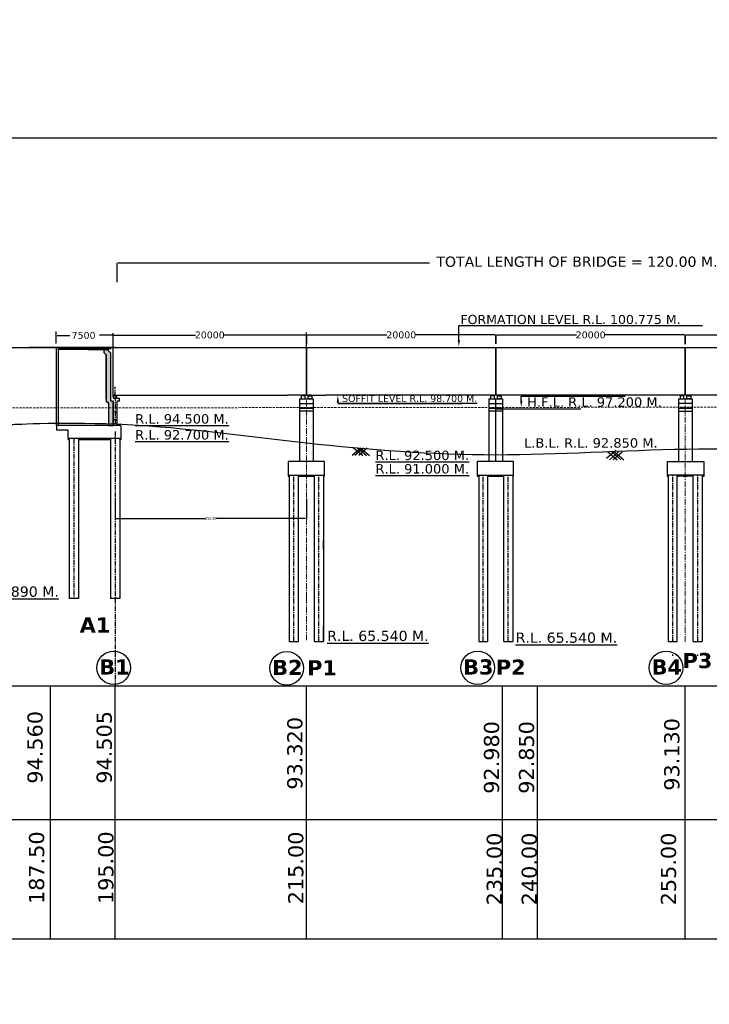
# Model space of a CAD drawing. Header units: metres. Extents: x 3149696 to 156839518, y -5539051 to 9997106.
# Tile 12 of 19: x 148251452 to 149157957, y 2713277 to 4008755. Entities that reach past the tile are written whole.
import ezdxf

# ---------------------------------------------------------------- set-up
doc = ezdxf.new("R2010")
doc.units = ezdxf.units.M
doc.header["$MEASUREMENT"] = 0
for name, pattern in [('BORDER2', [0.875, 0.25, -0.125, 0.25, -0.125, 0, -0.125]), ('CENTER', [2, 1.25, -0.25, 0.25, -0.25]), ('DASHED', [0.75, 0.5, -0.25])]:
    doc.linetypes.add(name, pattern=pattern)
doc.layers.add('cl', color=1, linetype='Continuous', lineweight=9)
doc.layers.add('TEX', color=6, linetype='Continuous')
doc.layers.add('TEXT', color=7, linetype='Continuous')
doc.styles.add('MtXpl_Verdana', font='verdanab.ttf')
doc.styles.get("Standard").update_dxf_attribs({"font": 'verdana.ttf', "height": 3500})
doc.dimstyles.get("Standard").update_dxf_attribs({"dimtxt": 3000, "dimasz": 1000, "dimexe": 1.76, "dimexo": 0.855, "dimgap": 0.09, "dimtad": 0, "dimtih": 1, "dimtoh": 1, "dimdec": 0, "dimlfac": 0.1, "dimzin": 0, "dimdsep": 46, "dimtxsty": 'Standard', "dimcen": 0.095, "dimclrd": 7, "dimclrt": 256, "dimadec": 0, "dimazin": 0, "dimtfac": 1, "dimtdec": 0, "dimtofl": 0, "dimtmove": 0, "dimatfit": 3, "dimfxl": 0.18, "dimtolj": 1, "dimtzin": 0, "dimarcsym": 0})

# ---------------------------------------------------------------- blocks, each defined once
blk = doc.blocks.new('*D136')
at = {"color": 0, "lineweight": -2, "transparency": 16777216}
for p, q in [((148379699, 3663613), (148379699, 3688775)), ((149623607, 3665547), (149623607, 3688775))]:
    blk.add_line(p, q, dxfattribs=at)
at = {"color": 7, "lineweight": -2, "transparency": 16777216}
for p, q in [((148380699, 3688773), (148790263, 3688773)), ((149622607, 3688773), (149462738, 3688773))]:
    blk.add_line(p, q, dxfattribs=at)
at = {"color": 7, "transparency": 16777216}
for points in [[(148380699, 3688940), (148380699, 3688606), (148379699, 3688773)], [(149622607, 3688940), (149622607, 3688606), (149623607, 3688773)]]:
    blk.add_solid(points, dxfattribs=at)
at = {"layer": 'Defpoints', "color": 0, "transparency": 16777216}
for p in [(149623607, 3688773), (148379699, 3663612), (149623607, 3665546)]:
    blk.add_point(p, dxfattribs=at)
at = {"transparency": 16777216, "insert": (149126500, 3688773), "char_height": 3500, "attachment_point": 5}
blk.add_mtext('\\A1;{\\H3.85714x;TOTAL LENGTH OF BRIDGE = 120.00 M. (6.0 SPAN @  20.000 M. E\\H0.77467x;ACH )}', dxfattribs=at)
blk = doc.blocks.new('*D131')
at = {"color": 0, "lineweight": -2, "transparency": 16777216}
for p, q in [((148628710, 3582520), (148628710, 3594020)), ((148877312, 3582689), (148877312, 3594020))]:
    blk.add_line(p, q, dxfattribs=at)
at = {"color": 7, "lineweight": -2, "transparency": 16777216}
for p, q in [((148629710, 3594018), (148734231, 3594018)), ((148876312, 3594018), (148771791, 3594018))]:
    blk.add_line(p, q, dxfattribs=at)
at = {"color": 7, "transparency": 16777216}
for points in [[(148629710, 3594185), (148629710, 3593852), (148628710, 3594018)], [(148876312, 3594185), (148876312, 3593852), (148877312, 3594018)]]:
    blk.add_solid(points, dxfattribs=at)
at = {"layer": 'Defpoints', "color": 0, "transparency": 16777216}
for p in [(148877312, 3594018), (148628710, 3582519), (148877312, 3582688)]:
    blk.add_point(p, dxfattribs=at)
at = {"transparency": 16777216, "insert": (148753011, 3594018), "char_height": 3500, "attachment_point": 5}
blk.add_mtext('\\A1;{\\H2.57143x;20000}', dxfattribs=at)
blk = doc.blocks.new('*D132')
at = {"color": 0, "lineweight": -2, "transparency": 16777216}
for p, q in [((148877710, 3582130), (148877710, 3593976)), ((149126313, 3582054), (149126313, 3593976))]:
    blk.add_line(p, q, dxfattribs=at)
at = {"color": 7, "lineweight": -2, "transparency": 16777216}
for p, q in [((148878710, 3593974), (148983232, 3593974)), ((149125313, 3593974), (149020791, 3593974))]:
    blk.add_line(p, q, dxfattribs=at)
at = {"color": 7, "transparency": 16777216}
for points in [[(148878710, 3594141), (148878710, 3593807), (148877710, 3593974)], [(149125313, 3594141), (149125313, 3593807), (149126313, 3593974)]]:
    blk.add_solid(points, dxfattribs=at)
at = {"layer": 'Defpoints', "color": 0, "transparency": 16777216}
for p in [(149126313, 3593974), (148877710, 3582130), (149126313, 3582053)]:
    blk.add_point(p, dxfattribs=at)
at = {"transparency": 16777216, "insert": (149002012, 3593974), "char_height": 3500, "attachment_point": 5}
blk.add_mtext('\\A1;{\\H2.57143x;20000}', dxfattribs=at)
blk = doc.blocks.new('*D133')
at = {"color": 0, "lineweight": -2, "transparency": 16777216}
for p, q in [((149126733, 3582021), (149126733, 3593943)), ((149375312, 3582021), (149375312, 3593943))]:
    blk.add_line(p, q, dxfattribs=at)
at = {"color": 7, "lineweight": -2, "transparency": 16777216}
for p, q in [((149127733, 3593941), (149232243, 3593941)), ((149374312, 3593941), (149269802, 3593941))]:
    blk.add_line(p, q, dxfattribs=at)
at = {"color": 7, "transparency": 16777216}
for points in [[(149127733, 3594107), (149127733, 3593774), (149126733, 3593941)], [(149374312, 3594107), (149374312, 3593774), (149375312, 3593941)]]:
    blk.add_solid(points, dxfattribs=at)
at = {"layer": 'Defpoints', "color": 0, "transparency": 16777216}
for p in [(149375312, 3593941), (149126733, 3582020), (149375312, 3582020)]:
    blk.add_point(p, dxfattribs=at)
at = {"transparency": 16777216, "insert": (149251022, 3593941), "char_height": 3500, "attachment_point": 5}
blk.add_mtext('\\A1;{\\H2.57143x;20000}', dxfattribs=at)
blk = doc.blocks.new('*D135')
at = {"color": 0, "lineweight": -2, "transparency": 16777216}
for p, q in [((148374332, 3567721), (148374332, 3593896)), ((148628312, 3582418), (148628312, 3593896))]:
    blk.add_line(p, q, dxfattribs=at)
at = {"color": 7, "lineweight": -2, "transparency": 16777216}
for p, q in [((148375332, 3593894), (148482542, 3593894)), ((148627312, 3593894), (148520102, 3593894))]:
    blk.add_line(p, q, dxfattribs=at)
at = {"color": 7, "transparency": 16777216}
for points in [[(148375332, 3594061), (148375332, 3593727), (148374332, 3593894)], [(148627312, 3594061), (148627312, 3593727), (148628312, 3593894)]]:
    blk.add_solid(points, dxfattribs=at)
at = {"layer": 'Defpoints', "color": 0, "transparency": 16777216}
for p in [(148374332, 3593894), (148628312, 3582417), (148374332, 3567720)]:
    blk.add_point(p, dxfattribs=at)
at = {"transparency": 16777216, "insert": (148501322, 3593894), "char_height": 3500, "attachment_point": 5}
blk.add_mtext('\\A1;{\\H2.57143x;20000}', dxfattribs=at)
blk = doc.blocks.new('*D139')
at = {"layer": 'Defpoints', "color": 0, "transparency": 16777216}
for p in [(148376923, 3378870), (148628301, 3378870), (148376923, 3352635)]:
    blk.add_point(p, dxfattribs=at)
at = {"layer": 'TEX', "color": 0, "lineweight": -2, "transparency": 16777216}
for p, q in [((148376923, 3378870), (148376923, 3352633)), ((148628301, 3378870), (148628301, 3352633))]:
    blk.add_line(p, q, dxfattribs=at)
at = {"layer": 'TEX', "color": 7, "lineweight": -2, "transparency": 16777216}
for p, q in [((148377923, 3352635), (148495293, 3352635)), ((148627301, 3352635), (148509931, 3352635))]:
    blk.add_line(p, q, dxfattribs=at)
at = {"layer": 'TEX', "color": 7, "transparency": 16777216}
for points in [[(148377923, 3352802), (148377923, 3352468), (148376923, 3352635)], [(148627301, 3352802), (148627301, 3352468), (148628301, 3352635)]]:
    blk.add_solid(points, dxfattribs=at)
at = {"layer": 'TEX', "transparency": 16777216, "insert": (148502612, 3352635), "char_height": 3500, "attachment_point": 5}
blk.add_mtext('\\A1;25138', dxfattribs=at)

msp = doc.modelspace()

# ---------------------------------------------------------------- hatches: boundary and pattern name
h = msp.add_hatch()
h.set_pattern_fill('AR-CONC', scale=240, style=0)
h.set_pattern_definition([(50, (43771211.1, -1506306.4), (1721.424438, -150.605124), [180, -1980]), (355, (43771211.1, -1506306.4), (-333.0032, 1805.26112), [144, -1584]), (100.4514445, (43771354.5, -1506319), (1388.421232, 1654.655978), [152.97646, -1682.74107]), (46.1842, (43771211, -1505826.4), (2561.379194, -397.246274), [270, -2970]), (96.6356355, (43771424.5, -1505859.6), (2243.18867, 2337.88464), [229.46482, -2524.113024]), (351.184164, (43771211, -1505826.4), (2243.18867, 2337.88464), [216, -2376]), (21, (43771451.1, -1505946.4), (1432.576925, -966.285338), [180, -1980]), (326, (43771451.1, -1505946.4), (583.956797, 1740.360108), [144, -1584]), (71.4514447, (43771570.5, -1506027), (2016.533704, 774.074767), [152.976456, -1682.74107]), (37.5, (43771211.1, -1506306.45), (29.1836528, 798.9452492), [0, -1564.8, 0, -1608, 0, -1590]), (7.5, (43771211.1, -1506306.45), (631.36689, 946.5881085), [0, -916.8, 0, -1528.8, 0, -606]), (327.5, (43770675.9, -1506306.45), (1281.173847, -54.131692), [0, -600, 0, -1872, 0, -2484]), (317.5, (43770435.9, -1506306.4), (1399.646806, 240.251958), [0, -780, 0, -1243.2, 0, -1764])])
h.paths.add_polyline_path([(148361187.1, 3574608), (148341477.1, 3574805.1), (148341477.1, 3575604), (148366832, 3575604.5), (148366832, 3574608.5)])
h.paths.add_polyline_path([(148302633.1, 3575604), (148338777.1, 3575604), (148338777.1, 3574608), (148302633.1, 3574608)])
for points in [[(148622248.2, 3513908.1), (148622248.2, 3514685), (148625833.8, 3514685), (148625833.8, 3513908.1)], [(148634797.8, 3513908.1), (148634797.8, 3514685), (148631212.2, 3514685), (148631212.2, 3513908.1)], [(148871248.2, 3513908.1), (148871248.2, 3514685), (148874833.8, 3514685), (148874833.8, 3513908.1)], [(148883797.8, 3513908.1), (148883797.8, 3514685), (148880212.2, 3514685), (148880212.2, 3513908.1)], [(149120236.1, 3513908.1), (149120236.1, 3514685), (149123821.7, 3514685), (149123821.7, 3513908.1)], [(149132785.7, 3513908.1), (149132785.7, 3514685), (149129200.1, 3514685), (149129200.1, 3513908.1)]]:
    msp.add_hatch(color=7).paths.add_polyline_path(points)
h = msp.add_hatch()
h.set_pattern_fill('AR-CONC', color=256, scale=398.4, style=0)
h.set_pattern_definition([(50, (119543680.4, 2476763.5), (2857.56457, -250.0045), [298.8, -3286.8]), (355, (119543680.4, 2476763.5), (-552.7853, 2996.73346), [239.04, -2629.44]), (100.4514, (119543918.5, 2476742.6), (2304.78138, 2746.72714), [253.94092, -2793.35017]), (46.1842, (119543680.4, 2477560.3), (4251.88834, -659.42775), [448.2, -4930.2]), (96.6356, (119544034.7, 2477505.3), (3723.6962, 3880.8856), [380.9114, -4190.0246]), (351.1842, (119543680.4, 2477560.3), (3723.6932, 3880.8885), [358.56, -3944.16]), (21, (119544078.8, 2477361), (2378.0777, -1604.03366), [298.8, -3286.8]), (326, (119544078.8, 2477361), (969.36828, 2888.99778), [239.04, -2629.44]), (71.4514, (119544277, 2477227.4), (3347.44695, 1284.9615), [253.94092, -2793.35017]), (37.5, (119543680.4, 2476763.5), (48.444864, 1326.249114), [0, -2597.568, 0, -2669.28, 0, -2639.4]), (7.5, (119543680.4, 2476763.5), (1048.06904, 1571.33626), [0, -1521.888, 0, -2537.808, 0, -1005.96]), (327.5, (119542792, 2476763.5), (2126.748586, -89.85861), [0, -996, 0, -3107.52, 0, -4123.44]), (317.5, (119542393.6, 2476763.5), (2323.4137, 398.81825), [0, -1294.8, 0, -2063.712, 0, -2928.24])])
h.paths.add_polyline_path([(148605890.9, 3409115.5), (148604396.9, 3409115.5), (148604396.9, 3408119.5), (148605890.9, 3408119.5)])
h.paths.add_polyline_path([(148652204.9, 3409115.5), (148650710.9, 3409115.5), (148650710.9, 3408119.5), (148652204.9, 3408119.5)])
h.paths.add_polyline_path([(148638758.9, 3408119.5), (148638758.9, 3409115.5), (148617842.9, 3409115.5), (148617842.9, 3408119.5)])
h = msp.add_hatch()
h.set_pattern_fill('AR-CONC', color=256, scale=398.4, style=0)
h.set_pattern_definition([(50, (119792692.5, 2476924), (2857.56457, -250.0045), [298.8, -3286.8]), (355, (119792692.5, 2476924), (-552.7853, 2996.73346), [239.04, -2629.44]), (100.4514, (119792930.6, 2476903.1), (2304.78138, 2746.72714), [253.94092, -2793.35017]), (46.1842, (119792692.5, 2477720.8), (4251.88834, -659.42775), [448.2, -4930.2]), (96.6356, (119793047, 2477666), (3723.6962, 3880.8856), [380.9114, -4190.0246]), (351.1842, (119792692.5, 2477720.8), (3723.6932, 3880.8885), [358.56, -3944.16]), (21, (119793090.9, 2477521.6), (2378.0777, -1604.03366), [298.8, -3286.8]), (326, (119793091, 2477521.6), (969.36828, 2888.99778), [239.04, -2629.44]), (71.4514, (119793289, 2477388), (3347.44695, 1284.9615), [253.94092, -2793.35017]), (37.5, (119792692.5, 2476924), (48.444864, 1326.249114), [0, -2597.568, 0, -2669.28, 0, -2639.4]), (7.5, (119792692.5, 2476924), (1048.06904, 1571.33626), [0, -1521.888, 0, -2537.808, 0, -1005.96]), (327.5, (119791804, 2476924), (2126.748586, -89.85861), [0, -996, 0, -3107.52, 0, -4123.44]), (317.5, (119791405.6, 2476924), (2323.4137, 398.81825), [0, -1294.8, 0, -2063.712, 0, -2928.24])])
h.paths.add_polyline_path([(148854903, 3409276), (148853409, 3409276), (148853409, 3408280), (148854903, 3408280)])
h.paths.add_polyline_path([(148901217, 3409276), (148899723, 3409276), (148899723, 3408280), (148901217, 3408280)])
h.paths.add_polyline_path([(148887771, 3408280), (148887771, 3409276), (148866855, 3409276), (148866855, 3408280)])
h = msp.add_hatch()
h.set_pattern_fill('AR-CONC', color=256, scale=398.4, style=0)
h.set_pattern_definition([(50, (119793250.5, 2476970.5), (2857.56457, -250.0045), [298.8, -3286.8]), (355, (119793250.5, 2476970.5), (-552.7853, 2996.73346), [239.04, -2629.44]), (100.4514, (119793488.6, 2476949.6), (2304.78138, 2746.72714), [253.94092, -2793.35017]), (46.1842, (119793250.5, 2477767.3), (4251.88834, -659.42775), [448.2, -4930.2]), (96.6356, (119793605, 2477712.3), (3723.6962, 3880.8856), [380.9114, -4190.0246]), (351.1842, (119793250.5, 2477767.3), (3723.6932, 3880.8885), [358.56, -3944.16]), (21, (119793648.9, 2477568), (2378.0777, -1604.03366), [298.8, -3286.8]), (326, (119793649, 2477568), (969.36828, 2888.99778), [239.04, -2629.44]), (71.4514, (119793847, 2477434.4), (3347.44695, 1284.9615), [253.94092, -2793.35017]), (37.5, (119793250.5, 2476970.5), (48.444864, 1326.249114), [0, -2597.568, 0, -2669.28, 0, -2639.4]), (7.5, (119793250.5, 2476970.5), (1048.06904, 1571.33626), [0, -1521.888, 0, -2537.808, 0, -1005.96]), (327.5, (119792362, 2476970.5), (2126.748586, -89.85861), [0, -996, 0, -3107.52, 0, -4123.44]), (317.5, (119791963.6, 2476970.5), (2323.4137, 398.81825), [0, -1294.8, 0, -2063.712, 0, -2928.24])])
h.paths.add_polyline_path([(149149268.9, 3409322.5), (149150762.9, 3409322.5), (149150762.9, 3408326.5), (149149268.9, 3408326.5)])
h.paths.add_polyline_path([(149102850.5, 3409322.5), (149103890.9, 3409322.5), (149103890.9, 3408326.5), (149102850.5, 3408326.5)])
h.paths.add_polyline_path([(149116400.9, 3408326.5), (149116400.9, 3409322.5), (149137316.9, 3409322.5), (149137316.9, 3408326.5)])
at = {"layer": 'TEX'}
h = msp.add_hatch(dxfattribs=at)
h.set_pattern_fill('HONEY', scale=5000)
h.set_pattern_definition([(0, (12853710.44, 372548.05), (937.5, 541.2658774), [625, -1250]), (120, (12853710.44, 372548.05), (-937.5, 541.2658774), [625, -1250]), (60, (12853710.44, 372548.05), (2e-13, 1082.5317547), [-1250, 625])])
h.paths.add_polyline_path([(148365059.7, 3567692.2), (148362147.1, 3570692.2), (148362147.1, 3574593), (148368147.1, 3574593), (148368147.1, 3573177.5), (148371147.1, 3570177.5), (148371147.1, 3506849.5), (148374335.1, 3506849.5), (148374335.1, 3499681.6), (148368335.1, 3499681.6), (148368247.7, 3504576.4), (148365059.7, 3507208.6)])
h = msp.add_hatch(dxfattribs=at)
h.set_pattern_fill('ANSI31')
h.set_pattern_definition([(45, (65104434.8, 372152.40229), (-0.08838834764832, 0.08838834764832), [])])
h.paths.add_polyline_path([(148375541.1, 3514619.9), (148378307, 3514619.9), (148378529.1, 3514619.9), (148378529.1, 3513843), (148375541.1, 3513843)])
h = msp.add_hatch(dxfattribs=at)
h.set_pattern_fill('HONEY', scale=5000)
h.set_pattern_definition([(0, (12853623, 372217.5), (937.5, 541.2658774), [625, -1250]), (120, (12853623, 372217.5), (-937.5, 541.2658774), [625, -1250]), (60, (12853623, 372217.5), (2e-13, 1082.5317547), [-1250, 625])])
edge = h.paths.add_edge_path()
edge.add_line((148368335.1, 3499351.1), (148374335.1, 3499351.1))
edge.add_line((148374335.1, 3499351.1), (148374335.1, 3482760.6))
edge.add_spline(control_points=[(148374335.1, 3482760.6), (148360837.5, 3484058.3), (148347174.7, 3485313.4), (148302633.1, 3483066.3)], knot_values=[583795.049821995, 583795.049821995, 583795.049821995, 583795.049821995, 595763.330218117, 595763.330218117, 595763.330218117, 595763.330218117], degree=3, periodic=0)
edge.add_line((148368335.1, 3483313.8), (148368335.1, 3499351.1))
edge = h.paths.add_edge_path()
edge.add_spline(control_points=[(148302633.1, 3483066.3), (148347174.7, 3485313.4), (148360837.5, 3484058.3), (148374335.1, 3482760.6)], knot_values=[583795.049821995, 583795.049821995, 583795.049821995, 583795.049821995, 595763.330218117, 595763.330218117, 595763.330218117, 595763.330218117], degree=3, periodic=0)
edge.add_line((148374335.1, 3482760.6), (148374335.1, 3474758.7))
edge.add_line((148374335.1, 3474758.7), (148368335.1, 3474758.7))
edge.add_line((148368335.1, 3474758.7), (148368335.1, 3483313.8))

# ---------------------------------------------------------------- linework, layer by layer
at = {"color": 240}
msp.add_line((148372928.2, 3577531), (148263721.3, 3577531), dxfattribs=at)
at = {"color": 7}
for p, q in [((148374135.1, 3577531), (148271057.1, 3577531)), ((148299645.1, 3474758.7), (148299645.1, 3577531)), ((148302633.1, 3474758.7), (148302633.1, 3577531)), ((148371147.1, 3575667.5), (148302633.1, 3575667.5)), ((148371147.1, 3575667.5), (148302633.1, 3575667.5)), ((148371147.1, 3575667.5), (148371147.1, 3577531)), ((148374135.1, 3513116.5), (148374135.1, 3577531)), ((148376528.2, 3577531), (148374335.1, 3577531)), ((148628311.7, 3514685), (148628311.7, 3577531)), ((148628710.1, 3514685), (148628710.1, 3577531)), ((148338987.1, 3574608), (148302633.1, 3574608)), ((148341477.1, 3574593), (148338987.1, 3574608)), ((148368147.1, 3574593), (148341477.1, 3574593)), ((148877311.7, 3514685), (148877311.7, 3548880.5)), ((148877710.1, 3514685), (148877710.1, 3548880.5)), ((148379315.1, 3513843), (148374335.1, 3513843)), ((148378617.9, 3513843), (148375032.3, 3513843)), ((148622248.2, 3513908.1), (148622248.2, 3514685)), ((148625833.8, 3513908.1), (148622248.2, 3513908.1)), ((148625833.8, 3514685), (148625833.8, 3513908.1)), ((148628710.1, 3514685), (148653329, 3514685)), ((148634797.8, 3514685), (148631212.2, 3514685)), ((148631212.2, 3514685), (148631212.2, 3513908.1)), ((148631212.2, 3513908.1), (148634797.8, 3513908.1)), ((148634797.8, 3513908.1), (148634797.8, 3514685)), ((148871248.2, 3513908.1), (148871248.2, 3514685)), ((148871248.2, 3514685), (148874833.8, 3514685)), ((148874833.8, 3513908.1), (148871248.2, 3513908.1)), ((148874833.8, 3514685), (148874833.8, 3513908.1)), ((148883797.8, 3514685), (148880212.2, 3514685)), ((148880212.2, 3514685), (148880212.2, 3513908.1)), ((148880212.2, 3513908.1), (148883797.8, 3513908.1)), ((148883797.8, 3513908.1), (148883797.8, 3514685)), ((148910836.3, 3513559.8), (149047229.9, 3513559.8)), ((149120236.1, 3513908.1), (149120236.1, 3514685)), ((149123821.7, 3513908.1), (149120236.1, 3513908.1)), ((149123821.7, 3514685), (149123821.7, 3513908.1)), ((149129200.1, 3514685), (149129200.1, 3513908.1)), ((149129200.1, 3513908.1), (149132785.7, 3513908.1)), ((149132785.7, 3513908.1), (149132785.7, 3514685)), ((148619349, 3509705), (148637277, 3509705)), ((148619349, 3503729), (148637277, 3503729)), ((148868349, 3509705), (148886277, 3509705)), ((148868349, 3503729), (148886277, 3503729)), ((149135264.9, 3503729), (149117336.9, 3503729)), ((149133495, 3509705), (149128515, 3509705)), ((148637277, 3497753), (148619349, 3497753)), ((148886277, 3497753), (148868349, 3497753)), ((149117336.9, 3497753), (149135264.9, 3497753)), ((148384417.1, 3474758.7), (148384417.1, 3456560.1)), ((148384417.1, 3457556.1), (148315071.1, 3457556.1)), ((148315071.1, 3457556.1), (148315071.1, 3456560.1)), ((148315071.1, 3456560.1), (148316565.1, 3456560.1)), ((148315071.1, 3456560.1), (148316565.1, 3456560.1)), ((148316565.1, 3457556.1), (148316565.1, 3247236)), ((148328565.1, 3457556.1), (148328565.1, 3247236)), ((148328565.1, 3456560.1), (148370923.1, 3456560.1)), ((148370923.1, 3457556.1), (148370923.1, 3247236)), ((148382923.1, 3457556.1), (148382923.1, 3247236)), ((148382923.1, 3456560.1), (148384417.1, 3456560.1)), ((148689820.1, 3446061.4), (148702404.7, 3435441)), ((148699852.9, 3445113), (148688392.1, 3435441)), ((148703352.5, 3444939.1), (148692097.8, 3435441)), ((148695475.6, 3445519.8), (148707418.4, 3435441)), ((148708211.6, 3444808.6), (148697111.5, 3435441)), ((148699640.2, 3445132.5), (148711124.1, 3435441)), ((149035114.2, 3441914.7), (149022855.4, 3431569.2)), ((149024101.5, 3440600.6), (149036868, 3429826.7)), ((149038640.4, 3440020.7), (149026561.1, 3429826.7)), ((149029347.2, 3440404.9), (149041881.7, 3429826.7)), ((149043398.3, 3439804.8), (149031574.8, 3429826.7)), ((149033236.4, 3440250), (149045587.4, 3429826.7)), ((148604396.9, 3409345), (148604396.9, 3408349)), ((148604396.9, 3408349), (148605890.9, 3408349)), ((148650710.9, 3408349), (148652204.9, 3408349)), ((148652204.9, 3408349), (148652204.9, 3409345)), ((148852955.5, 3409345), (148852955.5, 3408349)), ((148852955.5, 3408349), (148854903, 3408349)), ((148866855, 3408280), (148887771, 3408280)), ((148899723, 3408349), (148900763.5, 3408349)), ((148900763.5, 3408349), (148900763.5, 3409345)), ((149102850.5, 3409345), (149102850.5, 3408349)), ((149102850.5, 3408349), (149103890.9, 3408349)), ((149136758.9, 3408280), (149115842.9, 3408280)), ((148328565.1, 3247236), (148316565.1, 3247236)), ((148382923.1, 3247236), (148370923.1, 3247236)), ((148605890.9, 3190765.8), (148617842.9, 3190765.8)), ((148638758.9, 3190765.8), (148650710.9, 3190765.8)), ((147369920.9, 3132226.5), (151063581.9, 3132226.5)), ((147369920.9, 2956579.8), (151063581.9, 2956579.8))]:
    msp.add_line(p, q, dxfattribs=at)
for p, q in [((148302633.1, 3576784), (148371147.1, 3576784)), ((149126313, 3514685), (149126313, 3577531)), ((149126313, 3514685), (149126313, 3577531)), ((149126733, 3514685), (149126733, 3577531)), ((148374335.1, 3514685), (148603692.9, 3514685)), ((148852692.9, 3514685), (148653329, 3514685)), ((149126313, 3514685), (148877710.1, 3514685)), ((149123821.7, 3514685), (149120236.1, 3514685)), ((149350692.9, 3514685), (149126733, 3514685)), ((149132785.7, 3514685), (149129200.1, 3514685)), ((148669620.4, 3505505.9), (148669618.5, 3503584.2)), ((148669618.5, 3503584.2), (148833030.6, 3503584.2)), ((148880760, 3509705), (148878768, 3509705)), ((148299645.1, 3475484.1), (148299645.1, 3468640.7)), ((148384417.1, 3474758.7), (148299645.1, 3474758.7)), ((148315071.1, 3468640.7), (148299645.1, 3468640.7)), ((148315071.1, 3457556.1), (148315071.1, 3468640.7)), ((148376902.1, 2799542.7), (148376902.1, 3132226.5)), ((148628300.9, 2799542.7), (148628300.9, 3132226.5)), ((148886264.1, 2799542.7), (148886264.1, 3132226.5)), ((148932218.1, 2799542.7), (148932218.1, 3132226.5)), ((149126300.9, 2799542.7), (149126300.9, 3132226.5)), ((148628300.9, 2799542.7), (148628300.9, 2829141.5)), ((149126300.9, 2799542.7), (149126300.9, 2829141.5)), ((147369920.9, 2799542.7), (151063581.9, 2799542.7))]:
    msp.add_line(p, q)
at = {"color": 3}
for p, q in [((148368147.1, 3573177.5), (148368147.1, 3575667.5)), ((148362147.1, 3573177.5), (148362147.1, 3570692.2)), ((148365147.1, 3509705), (148365147.1, 3567692.2)), ((148371147.1, 3506849.5), (148371147.1, 3570177.5)), ((148368335.1, 3504245.9), (148365147.1, 3506878)), ((148374335.1, 3506849.5), (148374335.1, 3474758.7)), ((148379515.1, 3509982.5), (148379515.1, 3509985)), ((148379515.1, 3474758.7), (148379515.1, 3506849.5))]:
    msp.add_line(p, q, dxfattribs=at)
at = {"color": 7, "linetype": 'Continuous'}
for p, q in [((148367931.5, 3573022.4), (148367931.5, 3573022.4)), ((148315274.5, 3456588.5), (148315213.8, 3456769)), ((148315425.2, 3456712.6), (148315215.9, 3456792.7)), ((148315302, 3457306.1), (148315302, 3457306.1)), ((148315302, 3457042.1), (148315302, 3457042.1)), ((148315302, 3456884.1), (148315302, 3456884.1)), ((148315571.7, 3457035.5), (148315511, 3457216)), ((148315722.4, 3457159.6), (148315513.1, 3457239.7)), ((148315722.4, 3457159.6), (148315573.8, 3457059.2)), ((148315591.5, 3457087.6), (148315591.5, 3457087.6)), ((148315591.5, 3456929.6), (148315591.5, 3456929.6)), ((148315818.2, 3456692.5), (148315757.5, 3456873)), ((148315968.9, 3456816.6), (148315759.6, 3456896.7)), ((148315843.7, 3457083.5), (148315783, 3457264)), ((148315994.4, 3457207.6), (148315785.1, 3457287.7)), ((148315968.9, 3456816.6), (148315820.3, 3456716.2)), ((148315994.4, 3457207.6), (148315845.8, 3457107.2)), ((148316272.1, 3456809.7), (148316211.5, 3456990.3)), ((148316422.8, 3456933.6), (148316213.6, 3457014)), ((148316422.8, 3456933.6), (148316274.2, 3456833.4)), ((148316353.9, 3457224.3), (148316353.9, 3457224.3)), ((148316814.4, 3457385.2), (148316814.4, 3457385.2)), ((148330579.3, 3457503.2), (148330579.3, 3457503.2)), ((148330589.8, 3457565.2), (148330583.7, 3457583.1)), ((148330886.5, 3457094.6), (148330886.5, 3457094.6)), ((148331195.1, 3456963.4), (148331229.6, 3457150.7)), ((148331375.8, 3457002.8), (148331197.3, 3456987.1)), ((148331375.9, 3457002.8), (148331231.8, 3457174.4)), ((148331251.1, 3457076.1), (148331251.1, 3457076.1)), ((148331688.7, 3456751.2), (148331688.7, 3456751.2)), ((148331971.8, 3456587.1), (148331984.9, 3456700.1)), ((148332114.4, 3456587.1), (148331986.9, 3456720)), ((148332395.7, 3456903.3), (148332395.7, 3456903.3)), ((148332466.4, 3457254.8), (148332466.4, 3457254.8)), ((148333762.9, 3457108.6), (148333762.9, 3457108.6)), ((148334017.1, 3456566.6), (148333956.5, 3456747.2)), ((148334167.9, 3456690.5), (148333958.6, 3456770.8)), ((148334167.8, 3456690.5), (148334019.2, 3456590.3)), ((148334255, 3457116.1), (148334289.5, 3457303.4)), ((148334435.7, 3457155.5), (148334257.1, 3457139.8)), ((148334435.7, 3457155.4), (148334291.7, 3457327.1)), ((148334514.7, 3457071), (148334514.7, 3457071)), ((148334846.6, 3456658.1), (148334846.6, 3456658.1)), ((148335262.8, 3456972.5), (148335262.8, 3456972.5)), ((148335357.9, 3457176), (148335357.9, 3457176)), ((148336057.5, 3456876.1), (148336090.5, 3457159.9)), ((148336325.2, 3456937.2), (148336059.5, 3456896)), ((148336325.2, 3456937.2), (148336092.5, 3457179.8)), ((148336362.2, 3457428.7), (148336362.2, 3457428.7)), ((148336398.2, 3457303.6), (148336432.7, 3457490.9)), ((148336578.9, 3457343), (148336400.3, 3457327.3)), ((148336578.9, 3457343), (148336434.9, 3457514.6)), ((148336953, 3457243.4), (148336953, 3457243.4)), ((148337149.8, 3456724.1), (148337149.8, 3456724.1)), ((148337871.5, 3457237.4), (148337871.5, 3457237.4)), ((148338311.2, 3456805.9), (148338250.6, 3456986.5)), ((148338462, 3456929.8), (148338252.8, 3457010.2)), ((148338281.5, 3456575.1), (148338281.5, 3456575.1)), ((148338462, 3456929.8), (148338313.4, 3456829.6)), ((148338541.3, 3457491.1), (148338551.9, 3457548.3)), ((148338722.1, 3457530.5), (148338543.5, 3457514.8)), ((148338548.1, 3457310.8), (148338548.1, 3457310.8)), ((148338722.1, 3457530.5), (148338707.1, 3457548.3)), ((148339246.4, 3457370.7), (148339267.1, 3457548.3)), ((148339514.2, 3457431.8), (148339248.4, 3457390.6)), ((148339514.2, 3457431.8), (148339402.3, 3457548.3)), ((148339405.6, 3457027.1), (148339405.6, 3457027.1)), ((148339452.3, 3457302.8), (148339452.3, 3457302.8)), ((148340130.5, 3457406.7), (148340130.5, 3457406.7)), ((148340143.1, 3457378.2), (148340143.1, 3457378.2)), ((148340957.5, 3456803), (148340957.5, 3456803)), ((148341194.8, 3457003.7), (148341194.8, 3457003.7)), ((148341262.2, 3457257.7), (148341262.2, 3457257.7)), ((148341738.2, 3457445.6), (148341738.2, 3457445.6)), ((148342010.2, 3457159.2), (148342010.2, 3457159.2)), ((148342466.8, 3456611.7), (148342466.8, 3456611.7)), ((148342605.4, 3457045.3), (148342544.8, 3457225.8)), ((148342756.1, 3457169.1), (148342546.9, 3457249.5)), ((148342756.1, 3457169.1), (148342607.5, 3457068.9)), ((148342937.4, 3456704.5), (148342937.4, 3456704.5)), ((148343333.2, 3457513), (148343333.2, 3457513)), ((148343897.3, 3456910.8), (148343897.3, 3456910.8)), ((148343964.6, 3457396), (148343964.6, 3457396)), ((148345028.9, 3456761.8), (148345028.9, 3456761.8)), ((148345516.5, 3457172), (148345516.5, 3457172)), ((148345776.9, 3456663.3), (148345776.9, 3456663.3)), ((148345821.1, 3457451.1), (148345821.1, 3457451.1)), ((148346899.5, 3457284.6), (148346838.9, 3457465.1)), ((148347050.3, 3457408.4), (148346841.1, 3457488.8)), ((148347050.3, 3457408.4), (148346901.6, 3457308.2)), ((148347025.8, 3456980.7), (148347025.8, 3456980.7)), ((148347563.7, 3457152), (148347563.7, 3457152)), ((148348009.6, 3457444.4), (148348009.6, 3457444.4)), ((148348560, 3456770.3), (148348560, 3456770.3)), ((148348757.6, 3457345.9), (148348757.6, 3457345.9)), ((148349306.2, 3456852.9), (148349306.2, 3456852.9)), ((148350022.2, 3457508.9), (148350022.2, 3457508.9)), ((148350075.5, 3457541), (148350075.5, 3457541)), ((148350644.7, 3457097.5), (148350644.7, 3457097.5)), ((148351019.7, 3456552.3), (148351020.3, 3456555.9)), ((148351045.4, 3456552.3), (148351022.5, 3456579.6)), ((148351048.8, 3456553.8), (148351048.8, 3456553.8)), ((148351193.7, 3457523.9), (148351185.4, 3457548.3)), ((148351197, 3457548.3), (148351195.8, 3457547.5)), ((148351584.8, 3457349.7), (148351584.8, 3457349.7)), ((148351764.8, 3457209.8), (148351764.8, 3457209.8)), ((148351776.3, 3456948.5), (148351776.3, 3456948.5)), ((148352524.4, 3456850), (148352524.4, 3456850)), ((148353119, 3457139.3), (148353119, 3457139.3)), ((148353129, 3456556.1), (148353163.5, 3456743.4)), ((148353309.7, 3456595.4), (148353131.1, 3456579.8)), ((148353309.7, 3456595.4), (148353165.7, 3456767.1)), ((148353507.3, 3456910.7), (148353507.3, 3456910.7)), ((148353704.2, 3456560.1), (148353643.7, 3456740.7)), ((148355642.7, 3456691.8), (148355433.4, 3456772.1)), ((148355642.6, 3456691.8), (148355494, 3456591.6)), ((148356199.1, 3456609.4), (148356199.1, 3456609.4)), ((148356458.5, 3456923.1), (148356458.5, 3456923.1)), ((148356595.8, 3456560.1), (148356615.5, 3456729.9)), ((148356799.5, 3456560.1), (148356617.5, 3456749.8)), ((148357037.5, 3456619.4), (148357037.5, 3456619.4)), ((148357059.8, 3456751.4), (148357094.3, 3456938.7)), ((148357240.5, 3456790.8), (148357061.9, 3456775.1)), ((148357240.5, 3456790.7), (148357096.5, 3456962.4)), ((148357292.7, 3457540.4), (148357292.7, 3457540.4)), ((148358729.6, 3456731.8), (148358729.6, 3456731.8)), ((148359179.8, 3457292), (148359179.8, 3457292)), ((148359202.9, 3456938.9), (148359237.5, 3457126.2)), ((148359383.7, 3456978.3), (148359205.1, 3456962.6)), ((148359383.7, 3456978.3), (148359239.7, 3457149.9)), ((148359465.6, 3457516.1), (148359465.6, 3457516.1)), ((148359786, 3456807.3), (148359725.4, 3456987.8)), ((148359936.8, 3456931.1), (148359727.6, 3457011.4)), ((148359771.4, 3456940.7), (148359804.4, 3457224.5)), ((148360039.2, 3457001.8), (148359773.4, 3456960.6)), ((148359936.8, 3456931.1), (148359788.2, 3456830.9)), ((148360039.2, 3457001.8), (148359806.4, 3457244.3)), ((148360058.3, 3456600.5), (148360058.3, 3456600.5)), ((148360311.4, 3457143), (148360311.4, 3457143)), ((148361017.5, 3457292.1), (148361017.5, 3457292.1)), ((148361059.4, 3457044.5), (148361059.4, 3457044.5)), ((148361346.1, 3457126.4), (148361380.7, 3457313.7)), ((148361526.9, 3457165.8), (148361348.3, 3457150.1)), ((148361526.9, 3457165.8), (148361382.8, 3457337.4)), ((148361653.4, 3456667.9), (148361653.4, 3456667.9)), ((148362141.8, 3457504.9), (148362141.8, 3457504.9)), ((148362290.5, 3457329.7), (148362290.5, 3457329.7)), ((148362317.4, 3457469.8), (148362317.4, 3457469.8)), ((148362526.8, 3457100.8), (148362526.8, 3457100.8)), ((148362601.2, 3456607.6), (148362601.2, 3456607.6)), ((148362946.5, 3456796.1), (148362946.5, 3456796.1)), ((148362960.4, 3457435.3), (148362974.4, 3457556.1)), ((148363228.1, 3457496.4), (148362962.3, 3457455.2)), ((148363228.1, 3457496.4), (148363170.7, 3457556.1)), ((148363248.4, 3456735.3), (148363248.4, 3456735.3)), ((148363489.3, 3457313.9), (148363523.8, 3457501.2)), ((148363670.1, 3457353.3), (148363491.5, 3457337.6)), ((148363670.1, 3457353.3), (148363526, 3457524.9)), ((148363884.4, 3457205.8), (148363884.4, 3457205.8)), ((148364080.2, 3457046.6), (148364019.6, 3457227.1)), ((148364230.9, 3457170.4), (148364021.7, 3457250.8)), ((148364060.9, 3456890.4), (148364060.9, 3456890.4)), ((148364078.1, 3456647.1), (148364078.1, 3456647.1)), ((148364230.9, 3457170.4), (148364082.3, 3457070.2)), ((148364843.5, 3456802.7), (148364843.5, 3456802.7)), ((148365612.9, 3456666.4), (148365612.9, 3456666.4)), ((148365627, 3456906.7), (148365627, 3456906.7)), ((148365632.5, 3457501.4), (148365642.6, 3457556.1)), ((148365813.2, 3457540.8), (148365634.6, 3457525.1)), ((148365813.2, 3457540.8), (148365800.3, 3457556.1)), ((148365927.2, 3457478.7), (148365927.2, 3457478.7)), ((148366438.6, 3456870.1), (148366438.6, 3456870.1)), ((148367806.9, 3457231.2), (148367806.9, 3457231.2)), ((148368033.6, 3456937.5), (148368033.6, 3456937.5)), ((148368374.3, 3457285.9), (148368313.7, 3457466.4)), ((148368525.1, 3457409.7), (148368315.9, 3457490.1)), ((148368525.1, 3457409.7), (148368376.4, 3457309.5)), ((148368619.9, 3457259.4), (148368619.9, 3457259.4)), ((148368998.7, 3456603.5), (148368998.7, 3456603.5)), ((148369628.7, 3457004.9), (148369628.7, 3457004.9)), ((148369693.9, 3456982.8), (148369693.9, 3456982.8)), ((148370171.9, 3457035.4), (148370171.9, 3457035.4)), ((148370253.2, 3457354.1), (148370253.2, 3457354.1)), ((148383071.9, 3457134), (148383281.1, 3457214.3)), ((148383220.6, 3457033.8), (148383281.2, 3457214.3)), ((148383387.4, 3456787.2), (148383531.5, 3456958.9)), ((148383568.2, 3456748.6), (148383387.4, 3456787.2)), ((148383464.7, 3456865.1), (148383464.7, 3456865.1)), ((148383500.3, 3457164.4), (148383500.3, 3457164.4)), ((148383514.3, 3456779.9), (148383514.3, 3456779.9)), ((148383568.2, 3456748.6), (148383529.8, 3456956.8)), ((148383550.3, 3457001.4), (148383550.3, 3457001.4)), ((148383550.7, 3457371.1), (148383550.7, 3457371.1)), ((148383550.7, 3457144.1), (148383550.7, 3457144.1)), ((148383550.7, 3456959.1), (148383550.7, 3456959.1)), ((148383564.7, 3457019.6), (148383564.7, 3457019.6)), ((148383625.7, 3456649.6), (148383625.7, 3456649.6)), ((148383754.2, 3456910.6), (148383754.2, 3456910.6)), ((148383816.2, 3457141.6), (148383816.2, 3457141.6)), ((148383830.2, 3456757.1), (148383830.2, 3456757.1)), ((148383840.2, 3457416.6), (148383840.2, 3457416.6)), ((148383840.2, 3457189.6), (148383840.2, 3457189.6)), ((148383840.2, 3457004.6), (148383840.2, 3457004.6)), ((148383853, 3457221.4), (148383997.1, 3457393)), ((148383853, 3457221.4), (148384031.6, 3457205.8)), ((148383854.2, 3457065.1), (148383854.2, 3457065.1)), ((148383866.2, 3456978.6), (148383866.2, 3456978.6)), ((148383915.2, 3456695.1), (148383915.2, 3456695.1)), ((148383936.2, 3456845.5), (148384168.9, 3457088.1)), ((148383936.2, 3456845.5), (148384202, 3456804.3)), ((148384029.6, 3457205.9), (148383995.4, 3457391))]:
    msp.add_line(p, q, dxfattribs=at)
at = {"color": 3, "linetype": 'CENTER', "ltscale": 5000}
for q in [(148376825.1, 3525756.5), (148376825.1, 3474758.7)]:
    msp.add_line((148376825.1, 3513116.5), q, dxfattribs=at)
at = {"color": 240, "ltscale": 0.05}
msp.add_line((148383285.9, 3510254.4), (148383276.4, 3510254.4), dxfattribs=at)
at = {"color": 7, "linetype": 'CENTER', "ltscale": 5000}
for p, q in [((148376923.1, 3466773), (148376923.1, 3132226.5)), ((148322565.1, 3457556.1), (148322565.1, 3247236)), ((148611866.9, 3190765.8), (148611866.9, 3409345)), ((148644728.1, 3190765.8), (148644728.1, 3409345)), ((148860879, 3190765.8), (148860879, 3409345)), ((148893740.2, 3190765.8), (148893740.2, 3409345)), ((149109873.8, 3190765.8), (149109873.8, 3409345)), ((149142734.9, 3190765.8), (149142734.9, 3409345)), ((149109873.8, 3171915.8), (149109873.8, 3173740)), ((149142734.9, 3171915.8), (149142734.9, 3173740))]:
    msp.add_line(p, q, dxfattribs=at)
at = {"color": 7}
for points in [[(148828786, 3587402.5), (148828786, 3606181.5)], [(148379315.1, 3510618), (148379315.1, 3513843), (148374335.1, 3513843), (148374335.1, 3510618)], [(148619349, 3497753), (148637277, 3497753)], [(148637277, 3493769), (148619349, 3493769)], [(148868349, 3497753), (148886277, 3497753)], [(148886277, 3493769), (148868349, 3493769)], [(149135264.9, 3497753), (149117336.9, 3497753)], [(149117336.9, 3493769), (149135264.9, 3493769)]]:
    msp.add_lwpolyline(points, dxfattribs=at)
for points in [[(148626531, 3513908.1), (148621551, 3513908.1), (148621551, 3509705), (148626531, 3509705)], [(148630515, 3513908.1), (148635495, 3513908.1), (148635495, 3509705), (148630515, 3509705)], [(148875531, 3513908.1), (148870551, 3513908.1), (148870551, 3509705), (148875531, 3509705)], [(148879515, 3513908.1), (148884495, 3513908.1), (148884495, 3509705), (148879515, 3509705)], [(149124518.9, 3513908.1), (149119538.9, 3513908.1), (149119538.9, 3509705), (149124518.9, 3509705)], [(149128502.9, 3513908.1), (149133482.9, 3513908.1), (149133482.9, 3509705), (149128502.9, 3509705)]]:
    msp.add_lwpolyline(points, close=True, dxfattribs=at)
at = {"color": 3}
msp.add_open_spline([(148241661, 3476211), (148241661, 3476211), (148385807.5, 3484072.5), (148628300.9, 3449337.5), (148877300.9, 3430076), (149124974.7, 3448723.2), (149384487, 3437526.5), (149525267, 3459805), (149805020, 3474695), (149912077.2, 3486197.8), (150000246.5, 3479934)], degree=3, knots=[0, 0, 0, 0, 84793.127595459, 166158.211192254, 249224.956670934, 332236.983324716, 413711.639750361, 498246.567377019, 583483.336983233, 599414.20490235, 599414.20490235, 599414.20490235, 599414.20490235], dxfattribs=at)
at = {"color": 7}
for points in [[(148830286, 3587402.5), (148828786, 3578402.5), (148827286, 3587402.5)], [(148912336.3, 3507673.4), (148910836.3, 3498673.4), (148909336.3, 3507673.4)]]:
    msp.add_solid(points, dxfattribs=at)
msp.add_solid([(148668120.4, 3505507.4), (148669629.3, 3514505.9), (148671120.4, 3505504.4)])
at = {"layer": 'cl', "color": 7, "linetype": 'DASHED', "lineweight": 18, "ltscale": 6000}
msp.add_line((147022526.1, 3496795), (149621014.1, 3499351.1), dxfattribs=at)
at = {"layer": 'cl', "color": 7, "linetype": 'CENTER', "lineweight": 18, "ltscale": 6000}
for p, q in [((148628300.9, 3248036), (148628300.9, 3509705)), ((149126313, 3190237.6), (149126313, 3509705)), ((148628300.9, 3248036), (148628300.9, 3191453.6))]:
    msp.add_line(p, q, dxfattribs=at)
at = {"layer": 'cl', "color": 7, "linetype": 'BORDER2', "lineweight": 18, "ltscale": 6000}
for p, q in [((148379515.1, 3492070.1), (148374335.1, 3494615.8)), ((148379515.1, 3491154), (148374335.1, 3493699.7)), ((148379515.1, 3481368.4), (148374335.1, 3483914.1)), ((148379515.1, 3480452.3), (148374335.1, 3482998))]:
    msp.add_line(p, q, dxfattribs=at)
at = {"layer": 'TEX', "color": 1}
for p, q in [((148828786, 3606181.5), (149149165, 3606181.5)), ((148374135.1, 3577531), (148374135.1, 3596124.5)), ((148374335.1, 3577531), (148374335.1, 3595561.5)), ((148628311.7, 3577531), (148628311.7, 3597093)), ((148077685.5, 3577531), (148374135.1, 3577531)), ((148371147.1, 3577531), (148292613.6, 3577531)), ((148374135.1, 3577531), (148371147.1, 3577531)), ((148374335.1, 3577531), (148376528.2, 3577531)), ((148374335.1, 3514685), (148374335.1, 3577531)), ((148376528.2, 3577531), (148376731.6, 3577531)), ((148376731.6, 3577531), (148628311.7, 3577531)), ((148628710.1, 3577531), (148877311.7, 3577531)), ((148877311.7, 3538365), (148877311.7, 3577531)), ((148877710.1, 3538381.5), (148877710.1, 3577531)), ((148877710.1, 3577531), (149126313, 3577531)), ((149126733, 3577531), (149619500.1, 3577531)), ((148371147.1, 3506849.5), (148371147.1, 3570177.5)), ((148628710.1, 3534107), (148628710.1, 3537344)), ((148374135.1, 3513116.5), (148374135.1, 3510618)), ((148910836.3, 3507673.4), (148910836.3, 3513559.8)), ((148368335.1, 3504245.9), (148368335.1, 3499351.1)), ((148368335.1, 3499351.1), (148368335.1, 3474758.7)), ((148374335.1, 3506849.5), (148371147.1, 3506849.5)), ((148374135.1, 3510618), (148382598.5, 3510618)), ((148374135.1, 3506849.5), (148374135.1, 3505936.2)), ((148374335.1, 3499351.1), (148374335.1, 3506849.5)), ((148374335.1, 3474758.7), (148374335.1, 3499351.1)), ((148382598.5, 3506849.5), (148379515.1, 3506849.5)), ((148382598.5, 3506849.5), (148382598.5, 3510618)), ((148619349, 3509705), (148619349, 3427273)), ((148637277, 3509705), (148637277, 3427273)), ((148637277, 3509705), (148637277, 3427273)), ((148868349, 3509705), (148868349, 3427273)), ((148877300.9, 3427273), (148877300.9, 3509705)), ((148886277, 3509705), (148886277, 3427273)), ((148886277, 3509705), (148886277, 3427273)), ((149117336.9, 3509705), (149117336.9, 3427273)), ((149117336.9, 3509705), (149117336.9, 3427273)), ((149135264.9, 3509705), (149135264.9, 3427273)), ((148877300.9, 3496874.5), (148989051.5, 3496874.5)), ((148384417.1, 3474758.7), (148299645.1, 3474758.7)), ((148368335.1, 3474758.7), (148374335.1, 3474758.7)), ((148605890.9, 3409345), (148605890.9, 3190765.8)), ((148617842.9, 3190765.8), (148617842.9, 3409345)), ((148617842.9, 3408349), (148638758.9, 3408349)), ((148638758.9, 3190765.8), (148638758.9, 3409345)), ((148650710.9, 3409345), (148650710.9, 3190765.8)), ((148854903, 3409345), (148854903, 3190765.8)), ((148866855, 3190765.8), (148866855, 3409345)), ((148887771, 3190765.8), (148887771, 3409345)), ((148899723, 3409345), (148899723, 3190765.8)), ((149103890.9, 3409345), (149103890.9, 3190765.8)), ((149115842.9, 3190765.8), (149115842.9, 3409345)), ((149136758.9, 3190765.8), (149136758.9, 3409345)), ((149148710.9, 3409345), (149148710.9, 3190765.8)), ((149148710.9, 3408244.5), (149150658.5, 3408244.5)), ((149150658.5, 3409345), (149150658.5, 3408244.5)), ((148650723, 3311553), (148650723, 3323547)), ((148854903, 3307285.8), (148854903, 3228632)), ((148650710.9, 3190765.8), (148650710.9, 3210765.8)), ((148854903, 3190765.8), (148866855, 3190765.8)), ((148887771, 3190765.8), (148899723, 3190765.8)), ((149103890.9, 3190765.8), (149115842.9, 3190765.8)), ((149136758.9, 3190765.8), (149148710.9, 3190765.8)), ((149115842.9, 3171915.8), (149115842.9, 3173740)), ((149136758.9, 3171915.8), (149136758.9, 3173740)), ((148291295.7, 3132226.5), (148291295.7, 2799542.7))]:
    msp.add_line(p, q, dxfattribs=at)
at = {"layer": 'TEX', "color": 7}
for p, q in [((148299509.7, 3582585), (148299509.7, 3598478.3)), ((148300547.7, 3593422.5), (148317518.2, 3593422.5)), ((148373150, 3593868.5), (148356179.5, 3593868.5)), ((149117336.9, 3509705), (149135264.9, 3509705))]:
    msp.add_line(p, q, dxfattribs=at)
at = {"layer": 'TEX', "color": 240, "ltscale": 20}
for p, q in [((148372928.2, 3577531), (148374135.1, 3577531)), ((148374335.1, 3577531), (148376528.2, 3577531))]:
    msp.add_line(p, q, dxfattribs=at)
at = {"layer": 'TEX', "color": 3}
msp.add_line((148365147.1, 3567692.2), (148362147.1, 3570692.2), dxfattribs=at)
at = {"layer": 'TEX', "color": 1}
for points in [[(152335228, 251640.5), (145797646, 251640.5), (145797646, 3853393.5), (152335228, 3853393.5)], [(148604396.9, 3427273), (148604396.9, 3409345), (148652204.9, 3409345), (148652204.9, 3427273)], [(148852955.5, 3427273), (148852955.5, 3409345), (148900763.5, 3409345), (148900763.5, 3427273)], [(149150658.5, 3427273), (149150658.5, 3409345), (149102850.5, 3409345), (149102850.5, 3427273)]]:
    msp.add_lwpolyline(points, close=True, dxfattribs=at)
msp.add_lwpolyline([(148368147.1, 3573177.5), (148371147.1, 3570177.5), (148368147.1, 3573177.5), (148368147.1, 3574593), (148362147.1, 3574593), (148362147.1, 3570692.2), (148365147.1, 3567692.2), (148365147.1, 3506878), (148368335.1, 3504245.9), (148368335.1, 3474758.7)], dxfattribs=at)
at = {"layer": 'TEX', "color": 3}
msp.add_circle((149071440, 2229027.5), 7768078.3, dxfattribs=at)
at = {"layer": 'TEX', "color": 7}
for centre in [(148375078.6, 3156024), (148602352.6, 3155399), (148853437.1, 3156024), (149101149.6, 3156024)]:
    msp.add_circle(centre, 22045.5, dxfattribs=at)
for points in [[(148300547.7, 3593589.2), (148300547.7, 3593255.8), (148299547.7, 3593422.5)], [(148373127.9, 3594035.2), (148373127.9, 3593701.8), (148374127.9, 3593868.5)]]:
    msp.add_solid(points, dxfattribs=at)
at = {"layer": 'TEXT', "color": 7}
for p, q in [((148628311.7, 3514685), (148603692.9, 3514685)), ((148877311.7, 3514685), (148852692.9, 3514685))]:
    msp.add_line(p, q, dxfattribs=at)

# ---------------------------------------------------------------- texts
at = {"color": 7}
msp.add_text('%%U SOFFIT LEVEL R.L. 98.700 M.', height=9000, dxfattribs=at).set_placement((148671365, 3505793.7))
at = {"color": 7, "style": 'MtXpl_Verdana'}
msp.add_text('P3', height=19920, dxfattribs=at).set_placement((149122826, 3155566))
at = {"color": 7}
for s, insert, char_height, width, attachment_point in [('FORMATION LEVEL R.L. 100.775 M.', (148975508.3, 3614235.9), 12000, 677568.572, 5), ('H.F.L. R.L. 97.200 M.', (149006945.2, 3505541), 12450.747, 677568.572, 5), ('{\\L R.L. 94.500 M.}', (148462003.4, 3483423.1), 12450.747, 677568.572, 5), ('{\\L R.L. 92.700 M.}', (148462003.4, 3462462.6), 12450.747, 677568.572, 5), ('L.B.L. R.L. 92.850 M.', (149002221.7, 3451755.5), 12450.747, 677568.572, 5), ('{\\L R.L. 92.500 M.}', (148777868.4, 3435419.7), 12450.747, 677568.572, 5), ('{\\L R.L. 91.000 M.}', (148777868.4, 3417696.7), 12450.747, 677568.572, 5), ('{\\L R.L.70.890 M.}', (148236220.5, 3256166.6), 13500, 677568.572, 5), ('{\\fVerdana|b1|i0|c0|p34;A1}', (148350428.9, 3222316.5), 19920, 1374007.638, 2), ('{\\L R.L. 65.540 M.}', (148719409.5, 3197906.3), 13500, 677568.572, 5), ('{\\L R.L. 65.540 M.}', (148967094.1, 3195579.4), 13500, 677568.572, 5), ('{\\fVerdana|b1|i0|c0|p34;B1}', (148376006.4, 3167100), 19920, 1374007.638, 2), ('{\\fVerdana|b1|i0|c0|p34;B2}', (148603280.4, 3166475), 19920, 1374007.638, 2), ('{\\fVerdana|b1|i0|c0|p34;P1}', (148648864.3, 3166066.5), 19920, 1374007.638, 2), ('{\\fVerdana|b1|i0|c0|p34;B3}', (148854364.9, 3167100), 19920, 1374007.638, 2), ('{\\fVerdana|b1|i0|c0|p34;P2}', (148896988.4, 3166859), 19920, 1374007.638, 2), ('{\\fVerdana|b1|i0|c0|p34;B4}', (149102077.4, 3167100), 19920, 1374007.638, 2)]:
    msp.add_mtext(s, dxfattribs=dict(at, insert=insert, char_height=char_height, width=width, attachment_point=attachment_point))
at = {"color": 7, "char_height": 19920, "width": 114844.499, "attachment_point": 1, "rotation": 90}
for s, insert in [('94.560', (148261596.9, 3003573.9)), ('94.505', (148352583.9, 3003573.9))]:
    msp.add_mtext(s, dxfattribs=dict(at, insert=insert))
at = {"char_height": 19920, "width": 114844.499, "attachment_point": 1, "rotation": 90}
for s, insert in [('93.320', (148603098.2, 2995742.4)), ('92.980', (148861704.7, 2990265.9)), ('92.850', (148907658.7, 2990265.9)), ('93.130', (149098669.2, 2994274.4))]:
    msp.add_mtext(s, dxfattribs=dict(at, insert=insert))
at = {"color": 3, "char_height": 19920, "width": 114844.499, "attachment_point": 1, "rotation": 90}
for s, insert in [('187.50', (148263683.4, 2845185.8)), ('195.00', (148354670.4, 2845185.8)), ('215.00', (148604318.5, 2844943.9)), ('235.00', (148865346.4, 2843475.9)), ('240.00', (148911300.4, 2843475.9)), ('255.00', (149094286.9, 2843475.9))]:
    msp.add_mtext(s, dxfattribs=dict(at, insert=insert))
at = {"layer": 'TEX', "color": 7, "insert": (148335384.2, 3593422.5), "char_height": 9000, "attachment_point": 5}
msp.add_mtext('\\A1;7500', dxfattribs=at)

# ---------------------------------------------------------------- dimensions: what is measured, and where the dimension line sits
at = {"color": 7}
dim = msp.add_linear_dim(base=(149623607, 3688773), p1=(148379699.3, 3663612), p2=(149623607, 3665545.8), text='{\\H3.85714x;TOTAL LENGTH OF BRIDGE = 120.00 M. (6.0 SPAN @  20.000 M. E\\H0.77467x;ACH )}', dimstyle='Standard', override={"dimlfac": 0.25}, dxfattribs=at)
dim.commit()
dim.dimension.update_dxf_attribs({"geometry": '*D136', "text_midpoint": (149126500.1, 3688773), "dimtype": 160})
dim = msp.add_linear_dim(base=(148374332.1, 3593894), p1=(148628311.7, 3582417), p2=(148374332.1, 3567720.1), text='{\\H2.57143x;20000}', dimstyle='Standard', override={"dimlfac": 0.25})
dim.commit()
dim.dimension.update_dxf_attribs({"geometry": '*D135', "text_midpoint": (148501321.9, 3593894)})
for base, p1, p2, picture, middle in [((148877311.7, 3594018.3), (148628710.1, 3582519.1), (148877311.7, 3582688.3), '*D131', (148753010.9, 3594018.3)), ((149126313.1, 3593974), (148877710.1, 3582129.5), (149126313.1, 3582052.9), '*D132', (149002011.6, 3593974)), ((149375311.7, 3593940.8), (149126733, 3582019.7), (149375311.7, 3582019.7), '*D133', (149251022.4, 3593940.8))]:
    dim = msp.add_linear_dim(base=base, p1=p1, p2=p2, text='{\\H2.57143x;20000}', dimstyle='Standard', override={"dimlfac": 0.25}, dxfattribs=at)
    dim.commit()
    dim.dimension.update_dxf_attribs({"geometry": picture, "text_midpoint": middle})
at = {"layer": 'TEX', "color": 3}
dim = msp.add_linear_dim(base=(148376923.1, 3352635), p1=(148628300.9, 3378870.5), p2=(148376923.1, 3378870.5), dimstyle='Standard', override={"dimfxl": 240}, dxfattribs=at)
dim.commit()
dim.dimension.update_dxf_attribs({"geometry": '*D139', "text_midpoint": (148502612, 3352635)})

doc.saveas('drawing.dxf')
